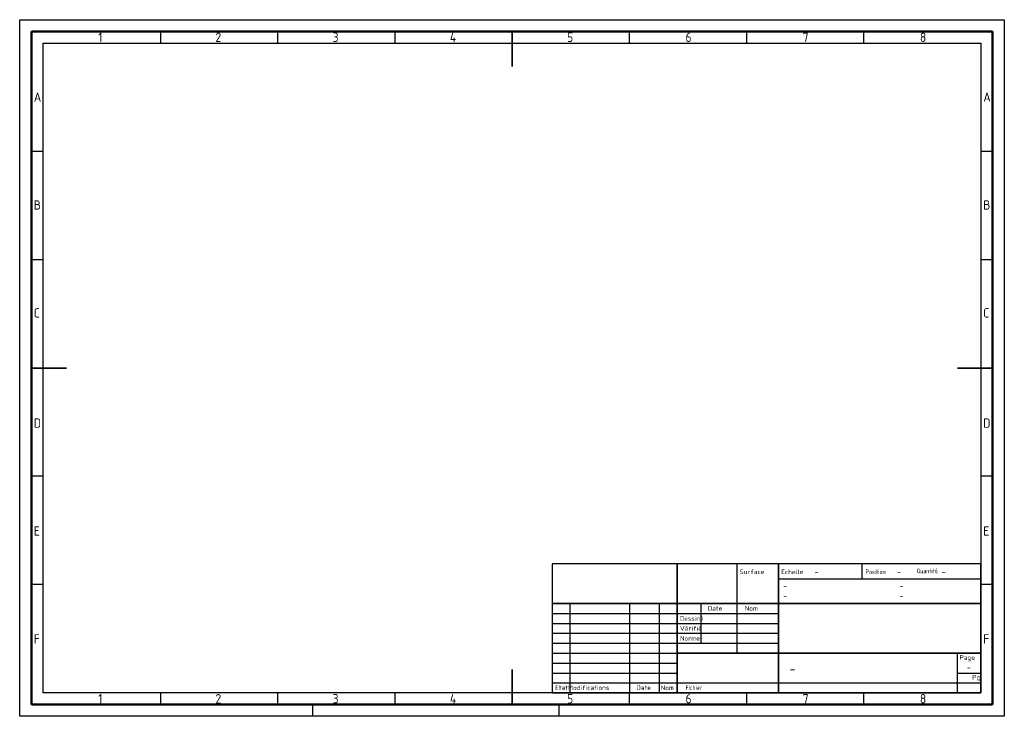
# Paper-space layout 'Layout1' of a CAD drawing. Header units: millimetres. Extents: x -20 to 400, y -8 to 290.
import ezdxf
from ezdxf.enums import TextEntityAlignment as Align

# ---------------------------------------------------------------- set-up
doc = ezdxf.new("R2010")
doc.units = ezdxf.units.MM
doc.linetypes.add('Continu', pattern=[0])
doc.layers.get('0').update_dxf_attribs({"linetype": 'Continu'})
doc.layers.add('AM_0', color=7, linetype='Continu', lineweight=50)
doc.layers.add('AM_BOR', color=7, linetype='Continu', lineweight=50)
doc.styles.add('ACDINTS', font='isocp.shx')

# ---------------------------------------------------------------- blocks, each defined once
blk = doc.blocks.new('DIN_A3')
for p, q in [((5, 292), (415, 292)), ((5, 5), (5, 292)), ((415, 292), (415, 5)), ((415, 5), (5, 5))]:
    blk.add_line(p, q)
at = {"layer": 'AM_BOR', "color": 12, "lineweight": 25}
for p, q in [((0, 297), (420, 297)), ((0, 0), (0, 297)), ((420, 297), (420, 0)), ((60, 292), (60, 287)), ((110, 292), (110, 287)), ((160, 292), (160, 287)), ((260, 292), (260, 287)), ((310, 292), (310, 287)), ((360, 292), (360, 287)), ((10, 287), (410, 287)), ((10, 10), (10, 287)), ((410, 287), (410, 10)), ((10, 240.83), (5, 240.83)), ((415, 240.83), (410, 240.83)), ((10, 194.664), (5, 194.664)), ((415, 194.664), (410, 194.664)), ((10, 102.332), (5, 102.332)), ((415, 102.332), (410, 102.332)), ((10, 56.166), (5, 56.166)), ((415, 56.166), (410, 56.166)), ((410, 10), (10, 10)), ((60, 10), (60, 5)), ((110, 10), (110, 5)), ((160, 10), (160, 5)), ((260, 10), (260, 5)), ((310, 10), (310, 5)), ((360, 10), (360, 5)), ((125, 0), (125, 5)), ((230, 5), (230, 0)), ((420, 0), (0, 0))]:
    blk.add_line(p, q, dxfattribs=at)
at = {"layer": 'AM_BOR', "color": 140, "lineweight": 35}
for p, q in [((210, 292), (210, 277)), ((5, 148.5), (20, 148.5)), ((415, 148.5), (400, 148.5)), ((210, 5), (210, 20))]:
    blk.add_line(p, q, dxfattribs=at)
at = {"layer": 'AM_BOR', "color": 12, "lineweight": 25, "style": 'ACDINTS'}
for s, p in [('1', (33.5, 287.5)), ('2', (83.5, 287.5)), ('3', (133.5, 287.5)), ('4', (183.5, 287.5)), ('5', (233.5, 287.5)), ('6', (284, 287.5)), ('7', (334, 287.5)), ('8', (384, 287.5)), ('A', (6, 262)), ('A', (411, 262)), ('B', (6, 216)), ('B', (411, 216)), ('C', (6, 170)), ('C', (411, 170)), ('D', (6, 123)), ('D', (411, 123)), ('E', (6, 77)), ('E', (411, 77)), ('F', (6, 31)), ('F', (411, 31)), ('1', (33.5, 5.5)), ('2', (83.5, 5.5)), ('3', (133.5, 5.5)), ('4', (183.5, 5.5)), ('5', (233.5, 5.5)), ('6', (284, 5.5)), ('7', (334, 5.5)), ('8', (384, 5.5))]:
    blk.add_text(s, height=4, dxfattribs=at).set_placement(p)
blk = doc.blocks.new('DIN_TITLE')
blk.add_lwpolyline([(-182.88, 0), (0, 0), (0, 54.99), (-182.88, 54.99)], close=True)
at = {"layer": 'AM_BOR', "color": 2, "lineweight": 35}
for p, q in [((-129.54, 54.99), (-129.54, 21.15)), ((-86.36, 54.99), (-86.36, 0)), ((-182.88, 38.07), (0, 38.07)), ((-129.54, 21.15), (-129.54, 0)), ((-129.54, 16.92), (0, 16.92))]:
    blk.add_line(p, q, dxfattribs=at)
at = {"layer": 'AM_BOR', "color": 1, "lineweight": 25}
for p, q in [((-104.14, 54.99), (-104.14, 16.92)), ((-50.8, 54.99), (-50.8, 48.66)), ((-86.36, 48.66), (0, 48.66)), ((-175.26, 38.07), (-175.26, 0)), ((-149.86, 38.07), (-149.86, 0)), ((-137.16, 38.07), (-137.16, 0)), ((-119.38, 38.07), (-119.38, 21.15)), ((-182.88, 33.84), (-86.36, 33.84)), ((-182.88, 29.61), (-86.36, 29.61)), ((-182.88, 25.38), (-86.36, 25.38)), ((-182.88, 21.15), (-129.54, 21.15)), ((-129.54, 21.15), (-86.36, 21.15)), ((-182.88, 16.92), (-129.54, 16.92)), ((-10.16, 16.92), (-10.16, 0)), ((-182.88, 12.69), (-129.54, 12.69)), ((-182.88, 8.46), (-129.54, 8.46)), ((-10.16, 8.46), (0, 8.46)), ((-182.88, 4.23), (0, 4.23))]:
    blk.add_line(p, q, dxfattribs=at)
at = {"layer": 'AM_BOR', "color": 1, "lineweight": 25, "style": 'ACDINTS'}
for s, p in [('Surface', (-102.95, 50.6)), ('Echelle', (-85.14, 50.6)), ('Vérifié', (-128.34, 26.48)), ('Norme', (-128.34, 22.25)), ('Nom', (-136.58, 1.2))]:
    blk.add_text(s, height=2, dxfattribs=at).set_placement(p)
for s, width, p in [('Position', 0.8, (-49.2, 50.6)), ('Quantité', 0.8, (-27.39, 51)), ('Dessiné', 0.95935, (-128.34, 30.71)), ('Fichier', 0.8, (-125.94, 1.22))]:
    blk.add_text(s, height=2, dxfattribs=dict(at, width=width)).set_placement(p)
for s, p in [('Date', (-113.39, 35.04)), ('Page', (-5.79, 14.07)), ('Pg', (-1.98, 5.61)), ('Etat', (-178.89, 1.2)), ('Modifications', (-167.28, 1.2)), ('Date', (-143.87, 1.2))]:
    blk.add_text(s, height=2, dxfattribs=at).set_placement(p, align=Align.CENTER)
blk.add_text('Nom', height=2, dxfattribs=at).set_placement((-95.12, 35.04), align=Align.RIGHT)
at = {"layer": 'AM_BOR', "color": 2, "lineweight": 35, "style": 'ACDINTS', "width": 0.8}
for tag, p, height in [('GEN-TITLE-SCA{5.42}', (-70.96, 50.01), 3.5), ('GEN-TITLE-POSI{2.20}', (-35.71, 50.01), 3.5), ('GEN-TITLE-QTY{4.38}', (-16.73, 50.01), 3.5), ('GEN-TITLE-NORM1{14.84}', (-84.37, 44.07), 3), ('GEN-TITLE-MAT1{11.15}', (-34.76, 44.07), 3), ('GEN-TITLE-NORM2{14.89}', (-84.37, 39.79), 3), ('GEN-TITLE-MAT2{11.09}', (-34.76, 39.79), 3), ('GEN-TITLE-DES2{21.21}', (-80.71, 21.17), 3.5)]:
    blk.add_attdef(tag, p, '', height=height, dxfattribs=at)
at = {"layer": 'AM_BOR', "style": 'ACDINTS', "width": 0.8}
for tag, p in [('GEN-TITLE-DES1{15.54}', (-81.21, 29.17)), ('GEN-TITLE-NR{13.37}', (-81.61, 7.87))]:
    blk.add_attdef(tag, p, '', height=5, dxfattribs=at)
at = {"layer": 'AM_BOR', "color": 1, "lineweight": 25, "style": 'ACDINTS'}
for tag, p in [('GEN-TITLE-DAT{5.44}', (-118.7, 30.41)), ('GEN-TITLE-NAME{5}', (-102.53, 30.41)), ('GEN-TITLE-CHKD{5.41}', (-118.55, 26.18)), ('GEN-TITLE-CHKM{5}', (-102.06, 26.49))]:
    blk.add_attdef(tag, p, '', height=2.5, dxfattribs=at)
at = {"layer": 'AM_BOR', "color": 2, "lineweight": 35, "style": 'ACDINTS', "width": 0.8}
blk.add_attdef('GEN-TITLE-SHEET{2.62}', text='', height=3, dxfattribs=at).set_placement((-5.1, 9.42), align=Align.CENTER)
at = {"layer": 'AM_BOR', "color": 1, "lineweight": 25, "style": 'ACDINTS', "width": 0.8}
blk.add_attdef('GEN-TITLE-DWG{10.8}', (-114.37, 0.95), '', height=2.5, dxfattribs=at)
at = {"layer": 'AM_BOR', "color": 1, "lineweight": 25, "style": 'ACDINTS'}
blk.add_attdef('GEN-TITLE-PLOT{2.94}', text='', height=3, dxfattribs=at).set_placement((-5.37, 0.42), align=Align.CENTER)

psp = doc.layouts.get("Layout1")

# ---------------------------------------------------------------- block references
psp.add_blockref('DIN_TITLE', (390, 2.5)).add_auto_attribs({'GEN-TITLE-SCA{5.42}': '-', 'GEN-TITLE-POSI{2.20}': '-', 'GEN-TITLE-QTY{4.38}': '-', 'GEN-TITLE-NR{13.37}': '-', 'GEN-TITLE-NORM1{14.84}': '-', 'GEN-TITLE-NORM2{14.89}': '-', 'GEN-TITLE-MAT1{11.15}': '-', 'GEN-TITLE-MAT2{11.09}': '-', 'GEN-TITLE-SHEET{2.62}': '-'})
at = {"layer": 'AM_0', "lineweight": 0}
psp.add_blockref('DIN_A3', (-20, -7.5), dxfattribs=at)

doc.saveas('drawing.dxf')
